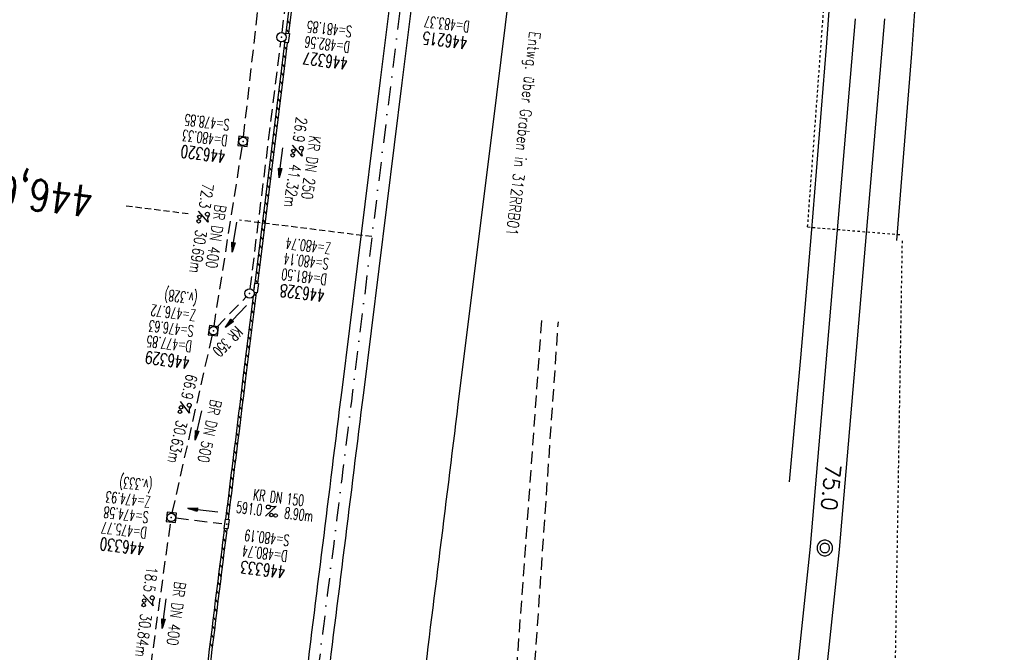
# Model space of a CAD drawing. Extents: x 459406 to 461721, y 413308 to 423218.
# Tile 55 of 256: x 460999 to 461156, y 414902 to 415003. Entities that reach past the tile are written whole.
import ezdxf
from ezdxf.enums import TextEntityAlignment as Align

# ---------------------------------------------------------------- set-up
doc = ezdxf.new("R2010")
doc.units = 0
doc.header["$LTSCALE"] = 2
doc.header["$MEASUREMENT"] = 0
for name, pattern in [('AUSGEZOGEN', [0]), ('GESTRICH-X2', [1.5, 1, -0.5]), ('GESTRICHELT', [0.75, 0.5, -0.25]), ('LT00', [0]), ('LT02', [0.4, 0.2, -0.2]), ('STRICHPT-X3', [3, 1.5, -0.75, 0, -0.75])]:
    doc.linetypes.add(name, pattern=pattern)
doc.layers.get('0').update_dxf_attribs({"linetype": 'AUSGEZOGEN'})
for name, color, linetype in [('A-L-BÖSCHUNGEN', 15, 'CONTINUOUS'), ('ACHSE', 1, 'STRICHPT-X3'), ('FBR', 8, 'CONTINUOUS'), ('HEKTOM', 1, 'GESTRICHELT'), ('KANAL', 7, 'GESTRICH-X2'), ('LAGEPLAN', 15, 'AUSGEZOGEN'), ('NBS-TRASSE', 7, 'CONTINUOUS'), ('PFEIL', 7, 'CONTINUOUS'), ('RINNE', 200, 'CONTINUOUS'), ('SCHACHTNR', 6, 'CONTINUOUS'), ('SCHLITZRINNE', 200, 'AUSGEZOGEN'), ('SCHRIFT', 7, 'AUSGEZOGEN'), ('SCHSYMBOL', 7, 'AUSGEZOGEN'), ('TEXTO', 4, 'CONTINUOUS'), ('TEXTU', 4, 'CONTINUOUS'), ('WEG', 8, 'GESTRICH-X2')]:
    doc.layers.add(name, color=color, linetype=linetype)
doc.styles.add('ROMANS', font='romans.shx', dxfattribs={"width": 0.8})
doc.styles.get("Standard").update_dxf_attribs({"font": 'TXT.SHX'})

# ---------------------------------------------------------------- blocks, each defined once
blk = doc.blocks.new('PROM')
blk.add_line((1.57, 1.82), (0.02, 0.02))
for centre, radius in [((0.32, 1.51), 0.317), ((0.94, 0.29), 0.283), ((1.64, 0.29), 0.283)]:
    blk.add_circle(centre, radius)
blk.add_arc((0.99, 2.68), 1.03, 239.1414, 303.3549)
blk = doc.blocks.new('PFEIL2')
at = {"color": 0}
for p, q in [((0.88, 0), (-2.4, -0.01)), ((0.88, -0.27), (0.88, 0.28)), ((0.88, 0.28), (2.43, 0.01)), ((0.91, 0.27), (0.88, 0.26)), ((0.97, 0.26), (0.88, 0.25)), ((1.02, 0.25), (0.88, 0.23)), ((1.07, 0.24), (0.88, 0.21)), ((1.13, 0.23), (0.88, 0.19)), ((1.18, 0.22), (0.88, 0.17)), ((1.24, 0.21), (0.88, 0.15)), ((1.29, 0.21), (0.88, 0.14)), ((1.34, 0.2), (0.88, 0.12)), ((1.4, 0.19), (0.88, 0.1)), ((1.45, 0.18), (0.88, 0.08)), ((1.51, 0.17), (0.88, 0.06)), ((1.56, 0.16), (0.88, 0.04)), ((1.61, 0.15), (0.88, 0.02)), ((1.67, 0.14), (0.88, 0.01)), ((1.72, 0.13), (0.88, -0.01)), ((1.78, 0.12), (0.88, -0.03)), ((1.83, 0.11), (0.88, -0.05)), ((1.88, 0.1), (0.88, -0.07)), ((1.94, 0.09), (0.88, -0.09)), ((2.05, 0.08), (0.88, -0.12)), ((1.99, 0.08), (0.88, -0.11)), ((2.1, 0.07), (0.88, -0.14)), ((2.15, 0.06), (0.88, -0.16)), ((2.21, 0.05), (0.88, -0.18)), ((2.26, 0.04), (0.88, -0.2)), ((2.32, 0.03), (0.88, -0.22)), ((2.37, 0.02), (0.88, -0.23)), ((2.42, 0.01), (0.88, -0.25)), ((2.43, 0.01), (0.88, -0.27))]:
    blk.add_line(p, q, dxfattribs=at)
blk = doc.blocks.new('20')
blk.add_lwpolyline([(-0.75, -0.75), (0.75, -0.75), (0.75, 0.75), (-0.75, 0.75)], close=True)
blk.add_circle((0, 0), 0.676)
blk.add_point((0, 0))
blk = doc.blocks.new('30')
at = {"color": 0}
for p, q in [((-0.75, -0.29), (-0.75, 0.29)), ((-0.75, 0.29), (0.75, 0.29)), ((0.75, 0.29), (0.75, -0.29)), ((0.75, -0.29), (-0.75, -0.29))]:
    blk.add_line(p, q, dxfattribs=at)
blk.add_point((0, 0), dxfattribs=at)
blk = doc.blocks.new('GST')
at = {"color": 0}
blk.add_circle((0, 0), 0.75, dxfattribs=at)
blk.add_point((0, 0), dxfattribs=at)

msp = doc.modelspace()

# ---------------------------------------------------------------- linework, layer by layer
at = {"color": 0}
for p, q in [((461036.36, 414959.43), (461036.52, 414960.74)), ((461036.52, 414960.74), (461037.1, 414960.67)), ((461037.1, 414960.67), (461036.92, 414959.18)), ((461036.92, 414959.18), (461036.42, 414959.24))]:
    msp.add_line(p, q, dxfattribs=at)
msp.add_point((461036.43, 414960), dxfattribs=at)
at = {"layer": 'A-L-BÖSCHUNGEN'}
msp.add_line((461122.97, 414938.85), (461122.06, 414928.91), dxfattribs=at)
at = {"layer": 'ACHSE', "flags": 128}
msp.add_lwpolyline([(460985.55, 416976.25), (460982.74, 416926.33), (460979.94, 416876.41), (460977.13, 416826.49), (460974.32, 416776.57), (460971.52, 416726.64), (460968.71, 416676.72), (460965.91, 416626.8), (460963.1, 416576.88, 0), (460961.73, 416552.57, 0), (460960.29, 416526.96, -0.000009), (460958.89, 416502, 0.00001), (460957.49, 416477.04, 0.000001), (460956.79, 416464.56, -0.000001), (460956.08, 416452.08), (460954.68, 416427.12), (460953.28, 416402.16), (460951.88, 416377.2, 0.000027), (460951.18, 416364.91, -0.000114), (460950.49, 416352.62, -0.000169), (460950.49, 416352.58, 0.000019), (460950.47, 416352.23, 0.002347), (460949.96, 416342.5, 0.0015), (460949.28, 416327.26, 0.002663), (460948.89, 416316.3, 0.002084), (460948.51, 416302.28, 0.002087), (460948.28, 416289.78, 0.002085), (460948.16, 416277.28, 0.002085), (460948.14, 416264.78, 0.002085), (460948.22, 416252.28, 0.002086), (460948.41, 416239.77, 0.002088), (460948.7, 416227.28, 0.002084), (460949.09, 416214.79, 0.002083), (460949.59, 416202.3, 0.002081), (460950.2, 416189.81, 0.002082), (460950.91, 416177.34, 0.002086), (460951.72, 416164.86, 0.002086), (460952.64, 416152.4, 0.002087), (460953.65, 416139.94, 0.002084), (460954.78, 416127.49, 0.002085), (460956.01, 416115.04, 0.002088), (460957.34, 416102.62, 0.002086), (460958.77, 416090.21, 0.002083), (460960.31, 416077.8, 0.002082), (460961.96, 416065.39, 0.002087), (460963.7, 416053.03, 0.002086), (460965.55, 416040.67, 0.002083), (460967.5, 416028.32, 0.00208), (460969.55, 416015.99, 0.002081), (460971.71, 416003.67, 0.002087), (460973.97, 415991.38, 0.002089), (460976.33, 415979.11, 0.002087), (460978.79, 415966.87, 0.002082), (460981.36, 415954.62, 0.002082), (460984.15, 415941.87, 0.002276), (460986.8, 415930.22, 0.001902), (460990.24, 415915.65, 0.002837), (460992.65, 415905.91, 0.000643), (460995.49, 415894.71, 0.001405), (460996.81, 415889.6, 0), (460998.53, 415883.01, 0.000001), (460998.87, 415881.7), (461005.19, 415857.51, 0.000017), (461008.35, 415845.42, -0.000015), (461011.51, 415833.32, -0.000002), (461014.67, 415821.23, -0.000002), (461017.83, 415809.14, -0.000001), (461020.99, 415797.04, 0.000005), (461024.15, 415784.95), (461030.47, 415760.76), (461036.79, 415736.57, 0.000028), (461038.98, 415728.17, -0.000015), (461041.18, 415719.76, -0.00065), (461041.49, 415718.58, -0.000124), (461043.09, 415712.38, -0.002577), (461045.47, 415702.95, -0.001641), (461049.08, 415688.11, -0.002531), (461051.66, 415677.11, -0.002087), (461054.67, 415663.74, -0.002079), (461057.31, 415651.53, -0.002077), (461059.85, 415639.28, -0.002078), (461062.3, 415627.01, -0.002083), (461064.63, 415614.74, -0.002085), (461066.86, 415602.46, -0.00208), (461068.99, 415590.13, -0.00208), (461071.02, 415577.79, -0.002082), (461072.95, 415565.44, -0.002086), (461074.77, 415553.08, -0.002086), (461076.49, 415540.7, -0.002081), (461078.11, 415528.31, -0.002078), (461079.62, 415515.89, -0.00208), (461081.03, 415503.45, -0.002087), (461082.34, 415491.04, -0.002085), (461083.54, 415478.62, -0.002078), (461084.64, 415466.15, -0.002076), (461085.64, 415453.67, -0.002082), (461086.53, 415441.22, -0.002088), (461087.32, 415428.75, -0.002085), (461088, 415416.26, -0.002081), (461088.58, 415403.77, -0.002082), (461089.06, 415391.28, -0.00208), (461089.43, 415378.79, -0.002078), (461089.7, 415366.29, -0.002082), (461089.86, 415353.79, -0.002085), (461089.92, 415341.29, -0.002085), (461089.88, 415328.8, -0.002082), (461089.73, 415316.3, -0.002078), (461089.48, 415303.79, -0.00208), (461089.12, 415291.3, -0.002082), (461088.66, 415278.81, -0.002084), (461088.09, 415266.33, -0.002082), (461087.43, 415253.85, -0.00208), (461086.65, 415241.37, -0.002079), (461085.78, 415228.9, -0.00208), (461084.8, 415216.44, -0.002085), (461083.63, 415203.06, -0.002418), (461082.53, 415191.54, -0.001753), (461080.94, 415176.37, -0.002741), (461079.84, 415166.68, -0.000279), (461078.8, 415158.04, -0.000933), (461078.49, 415155.46, -0.000004), (461077.26, 415145.58, -0.00001), (461076.8, 415141.87), (461073.72, 415117.06, 0.000001), (461071.82, 415101.73, 0.000001), (461070.64, 415092.25, 0.000018), (461069.1, 415079.85, -0.000014), (461067.56, 415067.44, -0.000008), (461066.02, 415055.04, 0.000011), (461064.48, 415042.63), (461058.33, 414993.01), (461052.17, 414943.39, -0.000009), (461049.09, 414918.58, 0.000009), (461046.01, 414893.77), (461039.85, 414844.16), (461033.69, 414794.54), (461027.53, 414744.92, -0.00001), (461024.45, 414720.11, 0.00001), (461021.37, 414695.3, 0.000001), (461018.29, 414670.49, -0.000001), (461015.21, 414645.68, 0), (461011.18, 414613.23, -0.000001), (461009.05, 414596.06, -0.000009), (461005.97, 414571.25, 0.00001), (461002.89, 414546.44), (460996.73, 414496.82), (460990.57, 414447.2), (460984.41, 414397.58, -0.000009), (460981.33, 414372.77, 0.000009), (460978.25, 414347.96), (460972.09, 414298.34), (460965.94, 414248.72), (460959.78, 414199.11, -0.00001), (460956.7, 414174.3, 0.00001), (460953.62, 414149.49, 0.000001), (460950.54, 414124.68, -0.000001), (460947.46, 414099.87, 0), (460943.43, 414067.42, -0.000001), (460941.3, 414050.25, -0.000009), (460938.22, 414025.44, 0.00001), (460935.14, 414000.63), (460928.98, 413951.01), (460922.82, 413901.39, 0.000001), (460919.74, 413876.58, -0.000001), (460916.66, 413851.77, -0.00001), (460913.58, 413826.96, 0.00001), (460910.5, 413802.15), (460904.34, 413752.53), (460898.18, 413702.91), (460892.03, 413653.29, -0.00001), (460888.95, 413628.49, 0.00001), (460885.86, 413603.68, 0.000001), (460882.79, 413578.87, -0.000001), (460879.71, 413554.06, 0), (460875.68, 413521.61, -0.000001), (460873.55, 413504.44, -0.000009), (460870.47, 413479.63, 0.00001), (460867.39, 413454.82), (460861.23, 413405.2), (460855.07, 413355.58, -0.000004), (460853.23, 413340.79, -0.000002), (460849.4, 413309.93)], format="xyb", dxfattribs=at)
at = {"layer": 'FBR'}
for points in [[(461034.28, 415813.43, -0.000001), (461037.44, 415801.34, 0.000005)], [(461006.88, 415857.95, 0.000017), (461010.04, 415845.86, -0.000015), (461013.2, 415833.77, -0.000002), (461016.36, 415821.67, -0.000002), (461019.52, 415809.58, -0.000001), (461022.68, 415797.48, 0.000005), (461025.84, 415785.39), (461032.16, 415761.2), (461038.48, 415737.01, 0.000028), (461040.68, 415728.61, -0.000015), (461042.87, 415720.2, -0.00065), (461043.18, 415719.02, -0.000124), (461044.78, 415712.81, -0.002577), (461047.17, 415703.37, -0.001641), (461050.78, 415688.51, -0.002531), (461053.37, 415677.5, -0.002087), (461056.38, 415664.12, -0.002079), (461059.02, 415651.89, -0.002154), (461061.66, 415639.18, -0.002078)], [(461016.14, 415808.69, -0.000001), (461019.3, 415796.6, 0.000005)], [(461001.38, 415804.84, -0.000001), (461004.54, 415792.74, 0.000005)], [(461076.75, 415155.67, -0.000004), (461075.53, 415145.79, -0.00001), (461075.07, 415142.09), (461071.99, 415117.28), (461070.08, 415101.95, 0.000001), (461068.91, 415092.47, 0.000018), (461067.37, 415080.06, -0.000014), (461065.83, 415067.66, -0.000008), (461064.29, 415055.25, 0.000011), (461062.75, 415042.85), (461056.59, 414993.23), (461050.43, 414943.61, -0.000009), (461047.35, 414918.8, 0.000009), (461044.27, 414893.99)], [(461080.23, 415155.24, -0.000004), (461079, 415145.36, -0.00001), (461078.54, 415141.65), (461075.46, 415116.85), (461073.56, 415101.52, 0.000001), (461072.38, 415092.04, 0.000018), (461070.84, 415079.63, -0.000014), (461069.3, 415067.23, -0.000008), (461067.76, 415054.82, 0.000011), (461066.22, 415042.42), (461060.06, 414992.8), (461053.9, 414943.18, -0.000009), (461050.82, 414918.37, 0.000009), (461047.74, 414893.56)], [(461095.36, 415153.36, -0.000004), (461094.13, 415143.48, -0.00001), (461093.67, 415139.78), (461090.59, 415114.97), (461088.69, 415099.64, 0.000001), (461087.51, 415090.16, 0.000018), (461085.97, 415077.75, -0.000014), (461084.43, 415065.35, -0.000008), (461082.89, 415052.94, 0.000011), (461081.35, 415040.54), (461075.2, 414990.92), (461069.04, 414941.3, -0.000009), (461065.96, 414916.49, 0.000009), (461062.88, 414891.68)]]:
    msp.add_lwpolyline(points, format="xyb", dxfattribs=at)
at = {"layer": 'HEKTOM'}
for p, q in [((461025.87, 414971.84), (461015.56, 414973.12)), ((461055.25, 414968.19), (461034.08, 414970.82))]:
    msp.add_line(p, q, dxfattribs=at)
at = {"layer": 'KANAL'}
for p, q in [((461040.88, 415000.88), (461045.59, 415039.06)), ((461034.72, 414984.19), (461040.34, 415034.03)), ((461035.78, 414959.84), (461040.69, 414999.38)), ((461030, 414953.88), (461034.53, 414982.69)), ((461030.41, 414953.66), (461035.16, 414958.56)), ((461023.31, 414923.97), (461029.72, 414952.38)), ((461019.06, 414893.44), (461023.06, 414922.5)), ((461023.91, 414923.16), (461031.25, 414922.25))]:
    msp.add_line(p, q, dxfattribs=at)
at = {"layer": 'LAGEPLAN', "linetype": 'LT02'}
for p, q in [((461125, 414969.74), (461128.96, 415023.5)), ((461125, 414969.74), (461140.1, 414968.49)), ((461140.11, 414967.54), (461138.76, 414885.12))]:
    msp.add_line(p, q, dxfattribs=at)
at = {"layer": 'LAGEPLAN', "linetype": 'LT00'}
for p, q in [((461128.69, 415008.5), (461127.95, 414998.55)), ((461142.35, 415007.5), (461141.61, 414997.51)), ((461127.95, 414998.55), (461127.18, 414988.59)), ((461141.61, 414997.51), (461140.84, 414987.52)), ((461127.18, 414988.59), (461126.39, 414978.64)), ((461140.84, 414987.52), (461140.04, 414977.54)), ((461126.39, 414978.64), (461125.84, 414971.98)), ((461140.04, 414977.54), (461139.22, 414967.55)), ((461125.84, 414971.98), (461125.57, 414968.69)), ((461125.57, 414968.69), (461124.73, 414958.74)), ((461124.73, 414958.74), (461123.86, 414948.8)), ((461123.86, 414948.8), (461122.97, 414938.85))]:
    msp.add_line(p, q, dxfattribs=at)
at = {"layer": 'NBS-TRASSE', "linetype": 'LT00'}
for p, q in [((461126.78, 414919.13), (461126.69, 414919.01)), ((461126.89, 414919.25), (461126.78, 414919.13)), ((461127.01, 414919.35), (461126.89, 414919.25)), ((461127.14, 414919.43), (461127.01, 414919.35)), ((461127.28, 414919.5), (461127.14, 414919.43)), ((461127.43, 414919.55), (461127.28, 414919.5)), ((461127.59, 414919.58), (461127.43, 414919.55)), ((461127.74, 414919.59), (461127.59, 414919.58)), ((461127.9, 414919.58), (461127.74, 414919.59)), ((461128.06, 414919.55), (461127.9, 414919.58)), ((461128.2, 414919.5), (461128.06, 414919.55)), ((461128.35, 414919.43), (461128.2, 414919.5)), ((461128.48, 414919.35), (461128.35, 414919.43)), ((461128.6, 414919.25), (461128.48, 414919.35)), ((461128.71, 414919.13), (461128.6, 414919.25)), ((461128.8, 414919.01), (461128.71, 414919.13)), ((461126.52, 414918.57), (461126.5, 414918.42)), ((461126.5, 414918.42), (461126.5, 414918.26)), ((461126.5, 414918.26), (461126.52, 414918.1)), ((461126.56, 414918.72), (461126.52, 414918.57)), ((461126.52, 414918.1), (461126.56, 414917.95)), ((461126.61, 414918.87), (461126.56, 414918.72)), ((461126.56, 414917.95), (461126.61, 414917.81)), ((461126.69, 414919.01), (461126.61, 414918.87)), ((461126.61, 414917.81), (461126.69, 414917.67)), ((461126.69, 414917.67), (461126.78, 414917.54)), ((461126.78, 414917.54), (461126.89, 414917.43)), ((461128.6, 414917.43), (461128.71, 414917.54)), ((461128.71, 414917.54), (461128.8, 414917.67)), ((461128.88, 414918.87), (461128.8, 414919.01)), ((461128.8, 414917.67), (461128.88, 414917.81)), ((461128.93, 414918.72), (461128.88, 414918.87)), ((461128.88, 414917.81), (461128.93, 414917.95)), ((461128.97, 414918.57), (461128.93, 414918.72)), ((461128.93, 414917.95), (461128.97, 414918.1)), ((461128.99, 414918.42), (461128.97, 414918.57)), ((461128.97, 414918.1), (461128.99, 414918.26)), ((461128.99, 414918.26), (461128.99, 414918.42)), ((461126.89, 414917.43), (461127.01, 414917.33)), ((461127.01, 414917.33), (461127.14, 414917.24)), ((461127.14, 414917.24), (461127.28, 414917.18)), ((461127.28, 414917.18), (461127.43, 414917.13)), ((461127.43, 414917.13), (461127.59, 414917.1)), ((461127.59, 414917.1), (461127.74, 414917.09)), ((461127.74, 414917.09), (461127.9, 414917.1)), ((461127.9, 414917.1), (461128.06, 414917.13)), ((461128.06, 414917.13), (461128.2, 414917.18)), ((461128.2, 414917.18), (461128.35, 414917.24)), ((461128.35, 414917.24), (461128.48, 414917.33)), ((461128.48, 414917.33), (461128.6, 414917.43))]:
    msp.add_line(p, q, dxfattribs=at)
at = {"layer": 'NBS-TRASSE'}
for p, q in [((461127.56, 414919.06), (461127.47, 414919.03)), ((461127.65, 414919.08), (461127.56, 414919.06)), ((461127.74, 414919.09), (461127.65, 414919.08)), ((461127.84, 414919.08), (461127.74, 414919.09)), ((461127.93, 414919.06), (461127.84, 414919.08)), ((461128.02, 414919.03), (461127.93, 414919.06)), ((461127.01, 414918.48), (461127, 414918.38)), ((461127, 414918.38), (461127, 414918.29)), ((461127, 414918.29), (461127.01, 414918.2)), ((461127.03, 414918.57), (461127.01, 414918.48)), ((461127.01, 414918.2), (461127.03, 414918.11)), ((461127.07, 414918.66), (461127.03, 414918.57)), ((461127.03, 414918.11), (461127.07, 414918.02)), ((461127.11, 414918.74), (461127.07, 414918.66)), ((461127.07, 414918.02), (461127.11, 414917.94)), ((461127.17, 414918.82), (461127.11, 414918.74)), ((461127.11, 414917.94), (461127.17, 414917.86)), ((461127.23, 414918.88), (461127.17, 414918.82)), ((461127.17, 414917.86), (461127.23, 414917.79)), ((461127.3, 414918.94), (461127.23, 414918.88)), ((461127.23, 414917.79), (461127.3, 414917.73)), ((461127.38, 414918.99), (461127.3, 414918.94)), ((461127.3, 414917.73), (461127.38, 414917.68)), ((461127.47, 414919.03), (461127.38, 414918.99)), ((461127.38, 414917.68), (461127.47, 414917.64)), ((461127.47, 414917.64), (461127.56, 414917.61)), ((461127.56, 414917.61), (461127.65, 414917.59)), ((461127.65, 414917.59), (461127.74, 414917.59)), ((461127.74, 414917.59), (461127.84, 414917.59)), ((461127.84, 414917.59), (461127.93, 414917.61)), ((461127.93, 414917.61), (461128.02, 414917.64)), ((461128.11, 414918.99), (461128.02, 414919.03)), ((461128.02, 414917.64), (461128.11, 414917.68)), ((461128.19, 414918.94), (461128.11, 414918.99)), ((461128.11, 414917.68), (461128.19, 414917.73)), ((461128.26, 414918.88), (461128.19, 414918.94)), ((461128.19, 414917.73), (461128.26, 414917.79)), ((461128.32, 414918.82), (461128.26, 414918.88)), ((461128.26, 414917.79), (461128.32, 414917.86)), ((461128.38, 414918.74), (461128.32, 414918.82)), ((461128.32, 414917.86), (461128.38, 414917.94)), ((461128.42, 414918.66), (461128.38, 414918.74)), ((461128.38, 414917.94), (461128.42, 414918.02)), ((461128.46, 414918.57), (461128.42, 414918.66)), ((461128.42, 414918.02), (461128.46, 414918.11)), ((461128.48, 414918.48), (461128.46, 414918.57)), ((461128.46, 414918.11), (461128.48, 414918.2)), ((461128.49, 414918.38), (461128.48, 414918.48)), ((461128.48, 414918.2), (461128.49, 414918.29)), ((461128.49, 414918.29), (461128.49, 414918.38))]:
    msp.add_line(p, q, dxfattribs=at)
for points in [[(461132.59, 415003.09), (461125.42, 414918.56), (461114.93, 414819.16), (461102.75, 414719.94), (461093.75, 414653.05)], [(461137.3, 415003.09), (461130.06, 414918.12), (461119.56, 414818.63), (461107.38, 414719.34), (461098.37, 414652.47)]]:
    msp.add_lwpolyline(points, dxfattribs=at)
at = {"layer": 'RINNE'}
for p, q in [((461041.73, 415002.77), (461042.1, 415002.32)), ((461041.56, 415001.38), (461041.93, 415000.93)), ((461041.22, 414998.61), (461041.58, 414998.16)), ((461041.05, 414997.23), (461041.41, 414996.78)), ((461040.87, 414995.84), (461041.24, 414995.39)), ((461040.7, 414994.46), (461041.07, 414994.01)), ((461040.36, 414991.69), (461040.72, 414991.24)), ((461040.53, 414993.08), (461040.89, 414992.62)), ((461040.19, 414990.31), (461040.55, 414989.85)), ((461040.02, 414988.92), (461040.38, 414988.47)), ((461039.84, 414987.54), (461040.21, 414987.08)), ((461039.67, 414986.15), (461040.03, 414985.7)), ((461039.5, 414984.77), (461039.86, 414984.31)), ((461039.33, 414983.38), (461039.69, 414982.93)), ((461038.98, 414980.61), (461039.35, 414980.16)), ((461039.16, 414982), (461039.52, 414981.54)), ((461038.81, 414979.23), (461039.18, 414978.77)), ((461038.64, 414977.84), (461039, 414977.39)), ((461038.47, 414976.46), (461038.83, 414976)), ((461038.3, 414975.07), (461038.66, 414974.62)), ((461038.12, 414973.69), (461038.49, 414973.23)), ((461037.95, 414972.3), (461038.32, 414971.85)), ((461037.61, 414969.53), (461037.97, 414969.08)), ((461037.78, 414970.92), (461038.14, 414970.46)), ((461037.44, 414968.15), (461037.8, 414967.7)), ((461037.26, 414966.76), (461037.63, 414966.31)), ((461037.09, 414965.38), (461037.46, 414964.93)), ((461036.92, 414963.99), (461037.28, 414963.54)), ((461036.75, 414962.61), (461037.11, 414962.16)), ((461036.58, 414961.22), (461036.94, 414960.77)), ((461036.43, 414959.03), (461036.68, 414958.7)), ((461036.15, 414957.76), (461036.51, 414957.29)), ((461035.97, 414956.35), (461036.33, 414955.89)), ((461035.8, 414954.95), (461036.16, 414954.48)), ((461035.45, 414952.14), (461035.81, 414951.68)), ((461035.62, 414953.55), (461035.99, 414953.08)), ((461035.28, 414950.74), (461035.64, 414950.27)), ((461035.1, 414949.34), (461035.46, 414948.87)), ((461034.93, 414947.93), (461035.29, 414947.47)), ((461034.75, 414946.53), (461034.75, 414946.53)), ((461034.75, 414946.53), (461035.12, 414946.06)), ((461035.12, 414946.06), (461035.12, 414946.06)), ((461034.58, 414945.13), (461034.94, 414944.66)), ((461034.4, 414943.72), (461034.77, 414943.26)), ((461034.23, 414942.32), (461034.59, 414941.85)), ((461034.06, 414940.91), (461034.42, 414940.45)), ((461033.71, 414938.11), (461034.07, 414937.64)), ((461033.88, 414939.51), (461034.24, 414939.05)), ((461033.53, 414936.7), (461033.9, 414936.24)), ((461033.36, 414935.3), (461033.72, 414934.84)), ((461033.19, 414933.9), (461033.55, 414933.43)), ((461033.01, 414932.49), (461033.37, 414932.03)), ((461032.84, 414931.09), (461033.2, 414930.63)), ((461032.66, 414929.69), (461033.02, 414929.22)), ((461032.49, 414928.28), (461032.85, 414927.82)), ((461032.14, 414925.48), (461032.5, 414925.01)), ((461032.31, 414926.88), (461032.68, 414926.42)), ((461031.97, 414924.07), (461032.33, 414923.61)), ((461031.62, 414921.27), (461031.98, 414920.8)), ((461031.44, 414919.86), (461031.8, 414919.4)), ((461031.27, 414918.46), (461031.63, 414918)), ((461031.09, 414917.06), (461031.46, 414916.59)), ((461030.92, 414915.65), (461031.28, 414915.19)), ((461030.57, 414912.85), (461030.93, 414912.38)), ((461030.75, 414914.25), (461031.11, 414913.79)), ((461030.4, 414911.44), (461030.76, 414910.98)), ((461030.22, 414910.04), (461030.59, 414909.58)), ((461030.05, 414908.64), (461030.41, 414908.17)), ((461029.87, 414907.23), (461030.24, 414906.77)), ((461029.7, 414905.83), (461030.06, 414905.37)), ((461029.53, 414904.43), (461029.89, 414903.96)), ((461029.35, 414903.02), (461029.71, 414902.56))]:
    msp.add_line(p, q, dxfattribs=at)
for points in [[(461036.26, 414958.64), (461034.63, 414945.57, -0.000008), (461031.83, 414922.95, 0.000009)], [(461031.64, 414921.46, 0), (461031.55, 414920.76, 0.000009), (461028.47, 414895.95), (461025.1, 414868.78)]]:
    msp.add_lwpolyline(points, format="xyb", dxfattribs=at)
at = {"layer": 'SCHLITZRINNE'}
for points in [[(461046.27, 415039.32), (461041.45, 415000.46)], [(461046.64, 415038.92), (461041.9, 415000.73)]]:
    msp.add_lwpolyline(points, dxfattribs=at)
for points in [[(461041.34, 414999.63), (461040.79, 414995.19), (461036.52, 414960.74, -0.000009)], [(461041.71, 414999.23), (461041.21, 414995.14), (461036.93, 414960.69, -0.000009)], [(461036.75, 414959.2), (461035.05, 414945.52, -0.000008), (461032.24, 414922.9, 0.000009)], [(461036.75, 414959.2), (461036.71, 414958.91, -0.000009)], [(461032.05, 414921.41, 0), (461031.97, 414920.71, 0.000009), (461028.89, 414895.9), (461028.56, 414893.25)]]:
    msp.add_lwpolyline(points, format="xyb", dxfattribs=at)
at = {"layer": 'SCHSYMBOL'}
for points in [[(461041.45, 415000.46), (461041.49, 415000.78), (461042.07, 415000.71), (461041.88, 414999.21), (461041.3, 414999.29)], [(461041.3, 414999.29), (461041.34, 414999.63)]]:
    msp.add_lwpolyline(points, dxfattribs=at)
at = {"layer": 'WEG', "flags": 128}
for points in [[(461082.4, 414954.74), (461076.88, 414877.84)], [(461109.23, 414838.45), (461091.69, 414842.58), (461081.51, 414844.67), (461080.83, 414846.01), (461080.14, 414848.25), (461079.64, 414850.96), (461079.44, 414855.88), (461079.28, 414860.18), (461079.72, 414876.02), (461085.1, 414954.55)]]:
    msp.add_lwpolyline(points, dxfattribs=at)

# ---------------------------------------------------------------- block references
at = {"layer": 'PFEIL'}
for p, rotation in [((461040.7, 414980.01), 262.9156), ((461033.26, 414968.13), 261.1079), ((461033.51, 414955.42), 226.002), ((461027.5, 414937.96), 257.3016), ((461028.2, 414924.42), 173.125), ((461022.04, 414907.83), 262.1453)]:
    msp.add_blockref('PFEIL2', p, dxfattribs=dict(at, rotation=rotation))
at = {"layer": 'SCHSYMBOL'}
for name, p, rotation in [('GST', (461040.78, 415000.12), 82.92400000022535), ('20', (461034.64, 414983.44), 262.924), ('GST', (461035.68, 414959.11), 82.92400000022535), ('20', (461029.9, 414953.12), 262.924), ('20', (461023.16, 414923.24), 262.924), ('30', (461032.02, 414922.17), 262.924)]:
    msp.add_blockref(name, p, dxfattribs=dict(at, rotation=rotation))
at = {"layer": 'TEXTU'}
for p, rotation in [((461042.52, 414982.88), 262.2297489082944), ((461027.49, 414972.32), 261.5624335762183), ((461024.62, 414941.83), 257.8549332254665), ((461038.19, 414923.44), 353.125), ((461018.64, 414910.87), 262.8035612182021)]:
    msp.add_blockref('PROM', p, dxfattribs=dict(at, rotation=rotation))

# ---------------------------------------------------------------- texts
at = {"layer": 'HEKTOM', "style": 'ROMANS', "width": 0.8}
msp.add_text('446,600', height=5, rotation=172.924, dxfattribs=at).set_placement((461010.91, 414976.22))
at = {"layer": 'NBS-TRASSE', "linetype": 'LT00', "oblique": 360}
msp.add_text('75.0', height=2.5, rotation=264.5628, dxfattribs=at).set_placement((461127.85, 414931.9))
at = {"layer": 'SCHACHTNR', "style": 'ROMANS'}
for s, height, width, p in [('S=481.85', 1.8, 0.6, (461052.14, 415001.88)), ('D=483.37', 1.8, 0.6, (461070.97, 415002.67)), ('D=482.56', 1.8, 0.6, (461051.83, 414999.41)), ('446215', 2, 0.7, (461070.65, 415000.17)), ('446327', 2, 0.7, (461051.52, 414996.91)), ('S=478.85', 1.8, 0.6, (461032.56, 414986.94)), ('D=480.33', 1.8, 0.6, (461032.25, 414984.44)), ('446320', 2, 0.7, (461031.94, 414981.97)), ('Z=480.74', 1.8, 0.6, (461048.76, 414967.16)), ('S=480.14', 1.8, 0.6, (461048.44, 414964.69)), ('D=481.50', 1.8, 0.6, (461048.13, 414962.19)), ('(v.328)', 1.8, 0.6, (461027.43, 414959.12)), ('446328', 2, 0.7, (461047.82, 414959.72)), ('Z=476.72', 1.8, 0.6, (461027.15, 414956.44)), ('S=476.63', 1.8, 0.6, (461026.83, 414953.94)), ('D=477.85', 1.8, 0.6, (461026.52, 414951.48)), ('446329', 2, 0.7, (461026.24, 414948.98)), ('(v.333)', 1.8, 0.6, (461020.21, 414929.18)), ('Z=474.93', 1.8, 0.6, (461019.93, 414926.57)), ('S=474.58', 1.8, 0.6, (461019.61, 414924.11)), ('D=475.77', 1.8, 0.6, (461019.3, 414921.64)), ('S=480.19', 1.8, 0.6, (461042.15, 414920.4)), ('446330', 2, 0.7, (461018.99, 414919.14)), ('D=480.74', 1.8, 0.6, (461041.83, 414917.9)), ('446333', 2, 0.7, (461041.52, 414915.43))]:
    msp.add_text(s, height=height, rotation=172.924, dxfattribs=dict(at, width=width)).set_placement(p)
at = {"layer": 'SCHRIFT', "style": 'ROMANS', "width": 0.8}
msp.add_text('Entwg. über Graben in 312RRB01', height=1.8, rotation=263.5, dxfattribs=at).set_placement((461080.49, 415001.11))
at = {"layer": 'TEXTO', "style": 'ROMANS'}
for s, rotation, width, p in [('KR DN 250', 262.2297, 0.75, (461044.64, 414979.37)), ('BR DN 400', 261.5624, 0.75, (461029.42, 414968.33)), ('KR 350', 226.002, 0.6, (461031.54, 414952.02)), ('BR DN 500', 257.8549, 0.75, (461028.42, 414937.22)), ('KR DN 150', 353.125, 0.6, (461040.23, 414925.52)), ('BR DN 400', 262.8036, 0.75, (461023.06, 414907.94))]:
    msp.add_text(s, height=1.8, rotation=rotation, dxfattribs=dict(at, width=width)).set_placement(p, align=Align.CENTER)
at = {"layer": 'TEXTU', "style": 'ROMANS'}
for s, rotation, width, p in [('26.9', 262.2297, 0.75, (461043.15, 414987.42)), ('41.32m', 262.2297, 0.75, (461042.13, 414979.9)), ('72.3', 261.5624, 0.75, (461028.17, 414976.83)), ('30.69m', 261.5624, 0.75, (461027.07, 414969.36)), ('66.9', 257.8549, 0.75, (461025.58, 414946.29)), ('30.63m', 257.8549, 0.75, (461023.99, 414938.9)), ('591.0', 353.125, 0.6, (461033.47, 414924)), ('8.90m', 353.125, 0.6, (461041.16, 414923.09)), ('18.5', 262.8036, 0.75, (461019.2, 414915.41)), ('30.84m', 262.8036, 0.75, (461018.25, 414907.9))]:
    msp.add_text(s, height=1.8, rotation=rotation, dxfattribs=dict(at, width=width)).set_placement(p)

doc.saveas('drawing.dxf')
